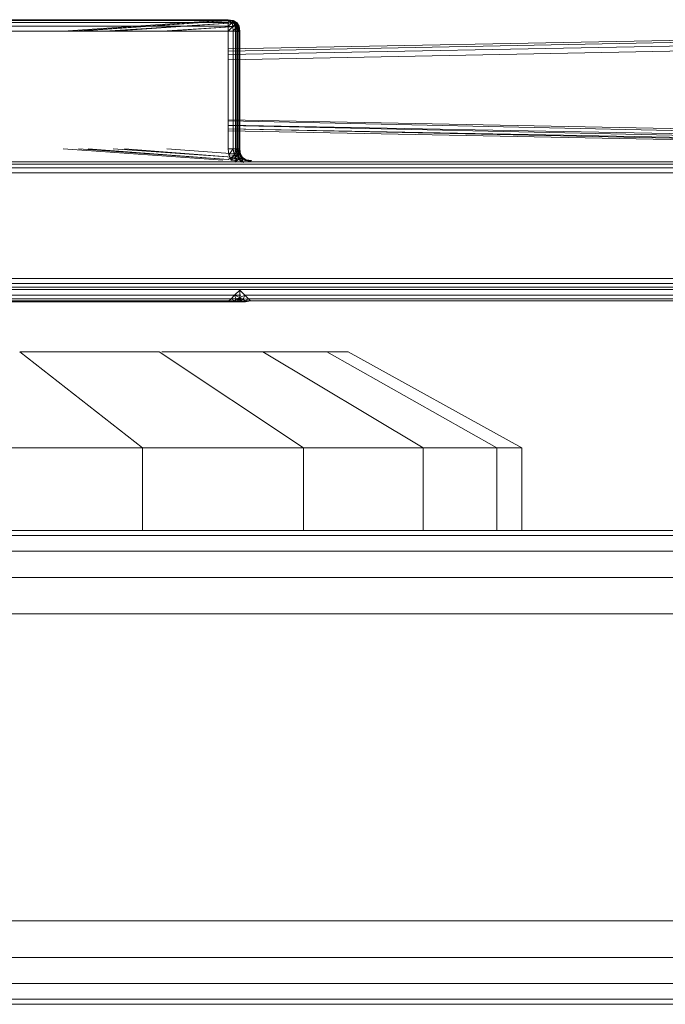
# Model space of a CAD drawing. Header units: millimetres. Extents: x 1 to 3476, y -521 to 159.
# Tile 19 of 130: x 496 to 530, y 108 to 159. Entities that reach past the tile are written whole.
import ezdxf

# ---------------------------------------------------------------- set-up
doc = ezdxf.new("R2010")
doc.units = ezdxf.units.MM
doc.layers.add('VG491211CA_dwg', color=8, linetype='Continuous', lineweight=9)

# ---------------------------------------------------------------- blocks, each defined once
blk = doc.blocks.new('VG491211CA_dwg-300031-Południe')
at = {"color": 18, "lineweight": 9}
for p, q in [((506.919, 159.002), (494.776, 159.001)), ((494.793, 159.001), (506.919, 159.002)), ((506.919, 159.002), (494.793, 159.002)), ((506.919, 158.964), (494.793, 158.964)), ((498.388, 158.402), (506.919, 159.002)), ((506.919, 159.002), (498.39, 158.402)), ((498.948, 158.402), (507.086, 158.958)), ((507.086, 158.958), (498.95, 158.402)), ((499.191, 158.402), (507.086, 158.958)), ((507.086, 158.958), (499.193, 158.402)), ((507.182, 158.965), (506.919, 159.002)), ((506.919, 159.002), (507.253, 158.924)), ((506.919, 159.002), (507.086, 158.958)), ((507.086, 158.958), (506.919, 159.002)), ((506.919, 159.002), (507.253, 158.924)), ((506.919, 159.002), (507.182, 158.965)), ((507.182, 158.964), (506.919, 159.002)), ((506.919, 159.002), (507.182, 158.964)), ((506.919, 159.002), (507.163, 158.927)), ((506.919, 159.002), (507.163, 158.927)), ((506.919, 159.002), (506.919, 158.964)), ((584.198, 158.986), (506.919, 157.493)), ((506.919, 158.852), (506.919, 158.964)), ((506.919, 158.964), (507.126, 158.833)), ((506.919, 158.964), (507.163, 158.927)), ((507.163, 158.927), (506.919, 158.964)), ((506.919, 158.964), (507.126, 158.833)), ((506.919, 158.964), (506.919, 158.852)), ((507.253, 158.924), (507.086, 158.958)), ((507.086, 158.958), (507.301, 158.831)), ((507.086, 158.958), (507.205, 158.84)), ((507.205, 158.84), (507.086, 158.958)), ((507.086, 158.958), (507.301, 158.831)), ((507.086, 158.958), (507.253, 158.924)), ((507.163, 158.927), (507.182, 158.964)), ((507.182, 158.964), (507.163, 158.927)), ((507.369, 158.852), (507.182, 158.965)), ((507.182, 158.965), (507.372, 158.836)), ((507.182, 158.965), (507.253, 158.924)), ((507.253, 158.924), (507.182, 158.965)), ((507.182, 158.965), (507.372, 158.836)), ((507.182, 158.965), (507.369, 158.852)), ((507.369, 158.852), (507.182, 158.964)), ((507.182, 158.964), (507.369, 158.852)), ((507.182, 158.964), (507.351, 158.833)), ((507.182, 158.964), (507.351, 158.833)), ((506.919, 158.852), (494.793, 158.852)), ((494.793, 158.664), (506.919, 158.664)), ((500.536, 158.402), (507.205, 158.84)), ((507.205, 158.84), (500.538, 158.402)), ((507.205, 158.84), (500.981, 158.402)), ((500.982, 158.402), (507.205, 158.84)), ((506.919, 158.664), (502.116, 158.664)), ((503.498, 158.411), (507.277, 158.65)), ((507.277, 158.65), (503.498, 158.411)), ((507.277, 158.65), (503.758, 158.402)), ((503.759, 158.402), (507.277, 158.65)), ((504.778, 158.852), (506.919, 158.852)), ((584.196, 158.874), (506.919, 157.38)), ((506.919, 158.664), (506.919, 158.852)), ((506.919, 158.852), (507.126, 158.833)), ((507.126, 158.833), (506.919, 158.852)), ((506.919, 158.852), (506.919, 158.664)), ((506.919, 158.664), (507.126, 158.833)), ((506.919, 158.664), (507.126, 158.833)), ((506.919, 157.193), (584.197, 158.686)), ((506.919, 158.664), (507.163, 158.645)), ((506.919, 158.664), (506.919, 158.402)), ((506.919, 158.402), (507.163, 158.645)), ((507.126, 158.833), (507.163, 158.927)), ((507.163, 158.927), (507.126, 158.833)), ((507.163, 158.645), (507.126, 158.833)), ((507.126, 158.833), (507.294, 158.777)), ((507.294, 158.777), (507.126, 158.833)), ((507.126, 158.833), (507.163, 158.645)), ((507.163, 158.927), (507.294, 158.777)), ((507.163, 158.927), (507.351, 158.833)), ((507.351, 158.833), (507.163, 158.927)), ((507.163, 158.927), (507.294, 158.777)), ((507.163, 158.645), (507.294, 158.777)), ((507.163, 158.645), (507.294, 158.777)), ((507.163, 158.645), (507.351, 158.608)), ((507.163, 158.645), (507.182, 158.402)), ((507.182, 158.402), (507.351, 158.608)), ((507.205, 158.84), (507.301, 158.831)), ((507.301, 158.831), (507.205, 158.84)), ((507.277, 158.65), (507.205, 158.84)), ((507.205, 158.84), (507.372, 158.634)), ((507.372, 158.634), (507.205, 158.84)), ((507.277, 158.65), (507.205, 158.84)), ((507.372, 158.836), (507.253, 158.924)), ((507.253, 158.924), (507.375, 158.787)), ((507.253, 158.924), (507.301, 158.831)), ((507.301, 158.831), (507.253, 158.924)), ((507.253, 158.924), (507.375, 158.787)), ((507.253, 158.924), (507.372, 158.836)), ((507.277, 158.65), (507.301, 158.386)), ((507.372, 158.634), (507.277, 158.65)), ((507.396, 158.393), (507.277, 158.65)), ((507.301, 158.386), (507.277, 158.65)), ((507.294, 158.777), (507.351, 158.833)), ((507.351, 158.833), (507.294, 158.777)), ((507.444, 158.645), (507.294, 158.777)), ((507.294, 158.777), (507.351, 158.608)), ((507.444, 158.645), (507.294, 158.777)), ((507.301, 158.831), (507.375, 158.787)), ((507.375, 158.787), (507.301, 158.831)), ((507.301, 158.831), (507.372, 158.634)), ((507.372, 158.634), (507.301, 158.831)), ((507.351, 158.833), (507.369, 158.852)), ((507.369, 158.852), (507.351, 158.833)), ((507.351, 158.833), (507.444, 158.645)), ((507.482, 158.664), (507.351, 158.833)), ((507.444, 158.645), (507.351, 158.833)), ((507.482, 158.664), (507.351, 158.833)), ((507.444, 158.645), (507.351, 158.608)), ((507.351, 158.608), (507.444, 158.645)), ((507.351, 158.608), (507.369, 158.402)), ((507.482, 158.402), (507.351, 158.608)), ((507.351, 158.608), (507.369, 158.402)), ((507.482, 158.402), (507.351, 158.608)), ((507.372, 158.836), (507.369, 158.852)), ((507.369, 158.852), (507.372, 158.836)), ((507.469, 158.641), (507.369, 158.852)), ((507.482, 158.664), (507.369, 158.852)), ((507.369, 158.852), (507.482, 158.664)), ((507.482, 158.664), (507.369, 158.852)), ((507.369, 158.852), (507.469, 158.641)), ((507.369, 158.852), (507.482, 158.664)), ((507.375, 158.787), (507.372, 158.836)), ((507.372, 158.836), (507.375, 158.787)), ((507.469, 158.641), (507.372, 158.836)), ((507.372, 158.836), (507.469, 158.641)), ((507.372, 158.634), (507.375, 158.787)), ((507.372, 158.634), (507.375, 158.787)), ((507.372, 158.634), (507.442, 158.6)), ((507.372, 158.634), (507.465, 158.398)), ((507.372, 158.634), (507.396, 158.393)), ((507.442, 158.6), (507.372, 158.634)), ((507.465, 158.398), (507.372, 158.634)), ((507.396, 158.393), (507.372, 158.634)), ((507.442, 158.6), (507.375, 158.787)), ((507.375, 158.787), (507.442, 158.6)), ((507.469, 158.641), (507.375, 158.787)), ((507.469, 158.641), (507.375, 158.787)), ((507.442, 158.6), (507.469, 158.641)), ((507.469, 158.641), (507.442, 158.6)), ((507.465, 158.398), (507.442, 158.6)), ((507.442, 158.6), (507.465, 158.398)), ((507.506, 158.401), (507.442, 158.6)), ((507.506, 158.401), (507.442, 158.6)), ((507.482, 158.664), (507.444, 158.645)), ((507.444, 158.645), (507.482, 158.664)), ((507.444, 158.645), (507.482, 158.402)), ((507.519, 158.402), (507.444, 158.645)), ((507.482, 158.402), (507.444, 158.645)), ((507.519, 158.402), (507.444, 158.645)), ((507.469, 158.641), (507.482, 158.664)), ((507.482, 158.664), (507.469, 158.641)), ((507.506, 158.401), (507.469, 158.641)), ((507.469, 158.641), (507.506, 158.401)), ((507.506, 158.401), (507.482, 158.664)), ((507.519, 158.402), (507.482, 158.664)), ((507.482, 158.664), (507.519, 158.402)), ((507.519, 158.402), (507.482, 158.664)), ((507.482, 158.664), (507.506, 158.401)), ((507.482, 158.664), (507.519, 158.402)), ((494.793, 158.402), (506.919, 158.402)), ((584.199, 158.424), (506.919, 156.93)), ((506.919, 158.402), (507.182, 158.402)), ((506.919, 158.402), (506.919, 152.316)), ((507.182, 158.402), (507.369, 158.402)), ((507.182, 158.402), (507.182, 152.316)), ((507.396, 158.393), (507.301, 158.386)), ((507.301, 158.386), (507.301, 156.938)), ((507.301, 152.331), (507.301, 158.386)), ((507.482, 158.402), (507.369, 158.402)), ((507.369, 158.402), (507.482, 158.402)), ((507.369, 158.402), (507.369, 156.939)), ((507.369, 158.402), (507.369, 152.316)), ((507.396, 158.393), (507.465, 158.398)), ((507.465, 158.398), (507.396, 158.393)), ((507.396, 158.393), (507.396, 156.94)), ((507.396, 152.324), (507.396, 158.393)), ((507.465, 158.398), (507.506, 158.401)), ((507.506, 158.401), (507.465, 158.398)), ((507.465, 156.941), (507.465, 158.398)), ((507.465, 158.398), (507.465, 152.319)), ((507.519, 158.402), (507.482, 158.402)), ((507.482, 158.402), (507.519, 158.402)), ((507.482, 158.402), (507.482, 156.941)), ((507.482, 152.316), (507.482, 158.402)), ((507.506, 158.401), (507.519, 158.402)), ((507.519, 158.402), (507.506, 158.401)), ((507.506, 156.942), (507.506, 158.401)), ((507.506, 158.401), (507.506, 152.316)), ((507.519, 156.942), (507.519, 158.402)), ((507.519, 158.402), (507.519, 156.942)), ((507.519, 152.316), (507.519, 158.402)), ((507.519, 158.402), (507.519, 152.316)), ((584.793, 152.309), (506.919, 153.814)), ((584.268, 152.057), (506.919, 153.778)), ((584.268, 152.057), (506.919, 153.551)), ((583.893, 151.876), (506.919, 153.526)), ((506.919, 153.364), (583.893, 151.876)), ((506.919, 153.348), (583.668, 151.768)), ((507.301, 153.807), (507.301, 152.331)), ((507.369, 153.805), (507.369, 152.316)), ((507.396, 153.805), (507.396, 152.324)), ((507.465, 152.319), (507.465, 153.803)), ((507.482, 153.803), (507.482, 152.316)), ((507.506, 152.316), (507.506, 153.803)), ((507.519, 152.316), (507.519, 153.802)), ((507.519, 153.802), (507.519, 152.316)), ((506.919, 153.251), (583.668, 151.768)), ((507.301, 152.331), (507.259, 152.069)), ((507.259, 152.069), (507.301, 152.331)), ((507.301, 152.331), (507.358, 152.092)), ((507.301, 152.331), (507.396, 152.324)), ((507.396, 152.324), (507.358, 152.091)), ((507.358, 152.092), (507.396, 152.324)), ((507.465, 152.319), (507.396, 152.324)), ((507.396, 152.324), (507.462, 152.095)), ((507.396, 152.324), (507.462, 152.097)), ((507.396, 152.324), (507.465, 152.319)), ((507.462, 152.095), (507.465, 152.319)), ((507.465, 152.319), (507.462, 152.097)), ((507.506, 152.316), (507.462, 152.095)), ((507.506, 152.316), (507.462, 152.097)), ((507.506, 152.316), (507.465, 152.319)), ((507.465, 152.319), (507.506, 152.316)), ((507.542, 152.084), (507.506, 152.316)), ((507.519, 152.316), (507.506, 152.316)), ((507.506, 152.316), (507.542, 152.085)), ((507.506, 152.316), (507.519, 152.316)), ((506.64, 151.734), (498.383, 152.316)), ((498.385, 152.316), (506.64, 151.734)), ((506.929, 151.77), (499.188, 152.316)), ((499.19, 152.316), (506.929, 151.77)), ((506.929, 151.77), (499.679, 152.316)), ((499.681, 152.316), (506.929, 151.77)), ((500.979, 152.316), (507.136, 151.882)), ((507.136, 151.882), (500.981, 152.316)), ((501.563, 152.316), (507.136, 151.882)), ((507.136, 151.882), (501.564, 152.316)), ((503.757, 152.316), (507.259, 152.069)), ((507.259, 152.069), (503.758, 152.316)), ((506.919, 152.316), (506.957, 152.016)), ((507.182, 152.316), (506.919, 152.316)), ((506.929, 151.77), (507.136, 151.882)), ((507.136, 151.882), (506.929, 151.77)), ((507.182, 152.316), (506.957, 152.016)), ((506.957, 152.016), (507.235, 152.001)), ((507.069, 151.716), (506.957, 152.016)), ((506.957, 152.016), (507.069, 151.716)), ((507.235, 152.001), (506.957, 152.016)), ((507.069, 151.716), (507.235, 152.001)), ((507.235, 152.001), (507.069, 151.716)), ((507.136, 151.882), (507.084, 151.728)), ((507.084, 151.728), (507.136, 151.882)), ((507.277, 151.858), (507.084, 151.728)), ((507.084, 151.728), (507.277, 151.857)), ((507.259, 152.069), (507.136, 151.882)), ((507.136, 151.882), (507.259, 152.069)), ((507.136, 151.882), (507.277, 151.858)), ((507.277, 151.857), (507.136, 151.882)), ((507.182, 152.316), (507.235, 152.001)), ((507.369, 152.316), (507.182, 152.316)), ((507.369, 152.316), (507.235, 152.001)), ((507.235, 152.001), (507.406, 151.995)), ((507.363, 151.735), (507.235, 152.001)), ((507.235, 152.001), (507.363, 151.735)), ((507.406, 151.995), (507.235, 152.001)), ((507.259, 152.069), (507.358, 152.092)), ((507.259, 152.069), (507.277, 151.858)), ((507.259, 152.069), (507.277, 151.857)), ((507.277, 151.857), (507.462, 152.097)), ((507.462, 152.095), (507.277, 151.858)), ((507.277, 151.857), (507.358, 152.092)), ((507.358, 152.091), (507.277, 151.858)), ((507.277, 151.858), (507.458, 151.794)), ((507.277, 151.858), (507.28, 151.631)), ((507.458, 151.794), (507.277, 151.857)), ((507.279, 151.631), (507.277, 151.857)), ((507.358, 152.092), (507.462, 152.097)), ((507.462, 152.095), (507.358, 152.091)), ((507.363, 151.735), (507.406, 151.995)), ((507.406, 151.995), (507.363, 151.735)), ((507.369, 152.316), (507.406, 151.995)), ((507.369, 152.316), (507.52, 152.032)), ((507.369, 152.316), (507.482, 152.316)), ((507.369, 152.316), (507.406, 151.995)), ((507.52, 152.032), (507.369, 152.316)), ((507.482, 152.316), (507.369, 152.316)), ((507.406, 151.995), (507.52, 152.032)), ((507.52, 152.032), (507.406, 151.995)), ((507.406, 151.995), (507.519, 151.773)), ((507.406, 151.995), (507.519, 151.773)), ((507.462, 152.097), (507.458, 151.794)), ((507.458, 151.794), (507.462, 152.095)), ((507.458, 151.794), (507.615, 151.851)), ((507.615, 151.851), (507.458, 151.794)), ((507.462, 152.097), (507.615, 151.851)), ((507.462, 152.097), (507.542, 152.085)), ((507.615, 151.851), (507.462, 152.095)), ((507.542, 152.084), (507.462, 152.095)), ((507.482, 152.316), (507.52, 152.032)), ((507.482, 152.316), (507.557, 152.053)), ((507.482, 152.316), (507.519, 152.316)), ((507.52, 152.032), (507.482, 152.316)), ((507.557, 152.053), (507.482, 152.316)), ((507.519, 152.316), (507.482, 152.316)), ((507.519, 152.316), (507.557, 152.053)), ((507.557, 152.053), (507.519, 152.316)), ((507.519, 152.316), (507.542, 152.084)), ((507.519, 152.316), (507.542, 152.085)), ((507.519, 152.316), (507.557, 152.053)), ((507.557, 152.053), (507.519, 152.316)), ((507.52, 152.032), (507.519, 151.773)), ((507.52, 152.032), (507.519, 151.773)), ((507.635, 151.835), (507.519, 151.773)), ((507.519, 151.773), (507.635, 151.835)), ((507.52, 152.032), (507.557, 152.053)), ((507.557, 152.053), (507.52, 152.032)), ((507.52, 152.032), (507.635, 151.835)), ((507.52, 152.032), (507.669, 151.866)), ((507.635, 151.835), (507.52, 152.032)), ((507.669, 151.866), (507.52, 152.032)), ((507.542, 152.085), (507.615, 151.851)), ((507.542, 152.085), (507.557, 152.053)), ((507.615, 151.851), (507.542, 152.084)), ((507.557, 152.053), (507.542, 152.084)), ((507.557, 152.053), (507.669, 151.866)), ((507.669, 151.866), (507.557, 152.053)), ((507.557, 152.053), (507.615, 151.851)), ((507.557, 152.053), (507.615, 151.851)), ((507.557, 152.053), (507.669, 151.866)), ((507.669, 151.866), (507.557, 152.053)), ((507.615, 151.851), (507.669, 151.866)), ((507.669, 151.866), (507.615, 151.851)), ((507.615, 151.851), (507.65, 151.63)), ((507.615, 151.851), (507.798, 151.721)), ((507.65, 151.63), (507.615, 151.851)), ((507.798, 151.721), (507.615, 151.851)), ((507.669, 151.866), (507.635, 151.835)), ((507.635, 151.835), (507.669, 151.866)), ((507.719, 151.618), (507.635, 151.835)), ((507.827, 151.713), (507.635, 151.835)), ((507.635, 151.835), (507.719, 151.618)), ((507.635, 151.835), (507.827, 151.713)), ((507.669, 151.866), (507.798, 151.721)), ((507.669, 151.866), (507.857, 151.753)), ((507.827, 151.713), (507.669, 151.866)), ((507.857, 151.753), (507.669, 151.866)), ((507.798, 151.721), (507.669, 151.866)), ((507.857, 151.753), (507.669, 151.866)), ((507.669, 151.866), (507.827, 151.713)), ((507.669, 151.866), (507.857, 151.753)), ((584.793, 151.641), (323.124, 151.641)), ((584.793, 151.528), (323.124, 151.528)), ((323.124, 151.341), (584.793, 151.341)), ((507.363, 151.735), (507.069, 151.716)), ((507.279, 151.631), (507.458, 151.794)), ((507.458, 151.794), (507.28, 151.631)), ((507.363, 151.735), (507.519, 151.773)), ((507.519, 151.773), (507.363, 151.735)), ((507.65, 151.63), (507.458, 151.794)), ((507.458, 151.794), (507.65, 151.63)), ((507.519, 151.773), (507.719, 151.618)), ((507.719, 151.618), (507.519, 151.773)), ((507.857, 151.753), (507.798, 151.721)), ((507.798, 151.721), (507.857, 151.753)), ((507.798, 151.721), (508.082, 151.678)), ((508.082, 151.678), (507.798, 151.721)), ((507.827, 151.713), (507.857, 151.753)), ((507.857, 151.753), (507.827, 151.713)), ((508.082, 151.678), (507.827, 151.713)), ((507.857, 151.753), (508.082, 151.678)), ((507.857, 151.753), (508.119, 151.716)), ((508.082, 151.678), (507.857, 151.753)), ((508.119, 151.716), (507.857, 151.753)), ((508.082, 151.678), (507.857, 151.753)), ((508.119, 151.716), (507.857, 151.753)), ((507.857, 151.753), (508.082, 151.678)), ((507.857, 151.753), (508.119, 151.716)), ((508.119, 151.716), (508.082, 151.678)), ((508.082, 151.678), (508.119, 151.716)), ((508.082, 151.678), (508.119, 151.716)), ((508.119, 151.716), (508.082, 151.678)), ((323.124, 151.078), (584.793, 151.078)), ((585.393, 145.612), (322.524, 145.612)), ((584.868, 145.35), (323.049, 145.35)), ((584.493, 145.162), (323.424, 145.162)), ((584.268, 145.05), (456.246, 145.05)), ((507.568, 144.75), (494.239, 144.75)), ((494.239, 144.75), (507.568, 144.75)), ((494.455, 144.75), (507.257, 144.75)), ((507.257, 144.75), (494.455, 144.75)), ((507.069, 144.562), (507.257, 144.75)), ((507.257, 144.75), (507.069, 144.562)), ((507.257, 144.75), (507.519, 145.012)), ((507.519, 145.012), (507.257, 144.75)), ((507.257, 144.75), (507.334, 144.548)), ((507.257, 144.75), (507.519, 144.636)), ((507.519, 144.636), (507.257, 144.75)), ((507.257, 144.75), (507.334, 144.548)), ((507.782, 144.75), (507.519, 145.012)), ((507.519, 145.012), (507.519, 144.636)), ((507.519, 144.636), (507.782, 144.75)), ((507.782, 144.75), (507.519, 144.636)), ((507.782, 144.75), (507.705, 144.548)), ((507.969, 144.562), (507.782, 144.75)), ((584.268, 144.75), (507.782, 144.75)), ((507.569, 144.45), (493.63, 144.45)), ((507.569, 144.412), (493.63, 144.412)), ((493.743, 144.562), (507.569, 144.562)), ((494.238, 144.412), (507.567, 144.412)), ((494.239, 144.45), (507.569, 144.45)), ((507.569, 144.562), (494.24, 144.562)), ((494.493, 144.412), (507.219, 144.412)), ((507.219, 144.412), (494.493, 144.412)), ((507.069, 144.562), (494.643, 144.562)), ((494.643, 144.562), (507.069, 144.562)), ((494.755, 144.45), (506.957, 144.45)), ((506.957, 144.45), (494.755, 144.45)), ((507.069, 144.562), (506.957, 144.45)), ((506.957, 144.45), (507.069, 144.562)), ((506.957, 144.45), (507.258, 144.449)), ((506.957, 144.45), (507.219, 144.412)), ((507.258, 144.449), (506.957, 144.45)), ((507.219, 144.412), (506.957, 144.45)), ((507.334, 144.548), (507.069, 144.562)), ((507.069, 144.562), (507.334, 144.548)), ((507.069, 144.562), (507.258, 144.449)), ((507.258, 144.449), (507.069, 144.562)), ((507.258, 144.449), (507.219, 144.412)), ((507.219, 144.412), (507.258, 144.449)), ((507.219, 144.412), (507.519, 144.412)), ((507.519, 144.412), (507.219, 144.412)), ((507.334, 144.548), (507.258, 144.449)), ((507.258, 144.449), (507.334, 144.548)), ((507.258, 144.449), (507.519, 144.437)), ((507.258, 144.449), (507.519, 144.412)), ((507.519, 144.437), (507.258, 144.449)), ((507.519, 144.412), (507.258, 144.449)), ((507.334, 144.548), (507.519, 144.636)), ((507.519, 144.636), (507.334, 144.548)), ((507.519, 144.51), (507.334, 144.548)), ((507.334, 144.548), (507.519, 144.51)), ((507.334, 144.548), (507.519, 144.437)), ((507.519, 144.437), (507.334, 144.548)), ((507.519, 144.636), (507.519, 144.51)), ((507.519, 144.636), (507.705, 144.548)), ((507.705, 144.548), (507.519, 144.636)), ((507.519, 144.636), (507.519, 144.51)), ((507.705, 144.548), (507.519, 144.51)), ((507.519, 144.51), (507.705, 144.548)), ((507.519, 144.437), (507.705, 144.548)), ((507.705, 144.548), (507.519, 144.437)), ((507.519, 144.51), (507.519, 144.437)), ((507.519, 144.437), (507.519, 144.51)), ((507.519, 144.437), (507.781, 144.449)), ((507.519, 144.412), (507.781, 144.449)), ((507.781, 144.449), (507.519, 144.437)), ((507.781, 144.449), (507.519, 144.412)), ((507.519, 144.437), (507.519, 144.412)), ((507.519, 144.412), (507.519, 144.437)), ((507.519, 144.412), (507.819, 144.412)), ((507.819, 144.412), (507.519, 144.412)), ((507.705, 144.548), (507.969, 144.562)), ((507.781, 144.449), (507.705, 144.548)), ((507.705, 144.548), (507.781, 144.449)), ((507.781, 144.449), (507.969, 144.562)), ((507.969, 144.562), (507.781, 144.449)), ((507.781, 144.449), (508.082, 144.45)), ((507.819, 144.412), (507.781, 144.449)), ((507.781, 144.449), (507.819, 144.412)), ((507.819, 144.412), (508.082, 144.45)), ((508.082, 144.45), (507.819, 144.412)), ((508.082, 144.45), (507.969, 144.562)), ((583.893, 144.562), (507.969, 144.562)), ((508.082, 144.45), (583.668, 144.45)), ((496.143, 141.816), (503.356, 141.816)), ((496.143, 141.816), (502.488, 136.847)), ((503.356, 141.816), (510.816, 136.847)), ((503.498, 141.816), (508.715, 141.816)), ((508.715, 141.816), (512.015, 141.816)), ((508.715, 141.816), (517.004, 136.847)), ((512.015, 141.816), (513.129, 141.816)), ((512.015, 141.816), (520.815, 136.847)), ((522.101, 136.847), (513.129, 141.816)), ((492.34, 136.847), (502.488, 136.847)), ((502.488, 136.847), (510.816, 136.847)), ((502.488, 136.847), (502.488, 132.579)), ((510.816, 136.847), (517.004, 136.847)), ((510.816, 136.847), (510.816, 132.579)), ((517.004, 136.847), (520.815, 136.847)), ((517.004, 136.847), (517.004, 132.579)), ((520.815, 136.847), (522.101, 136.847)), ((520.815, 136.847), (520.815, 132.579)), ((522.101, 132.579), (522.101, 136.847)), ((903.786, 132.579), (5.067, 132.579)), ((903.786, 132.309), (5.067, 132.309)), ((5.067, 131.499), (903.786, 131.499)), ((5.067, 130.149), (903.786, 130.149)), ((5.067, 128.259), (903.786, 128.259)), ((903.786, 112.381), (5.067, 112.381)), ((903.786, 110.491), (5.067, 110.491)), ((5.067, 109.141), (903.786, 109.141)), ((5.067, 108.331), (903.786, 108.331)), ((5.067, 108.061), (903.786, 108.061))]:
    blk.add_line(p, q, dxfattribs=at)

msp = doc.modelspace()

# ---------------------------------------------------------------- block references
at = {"layer": 'VG491211CA_dwg', "color": 18}
msp.add_blockref('VG491211CA_dwg-300031-Południe', (0, 0), dxfattribs=at)

doc.saveas('drawing.dxf')
